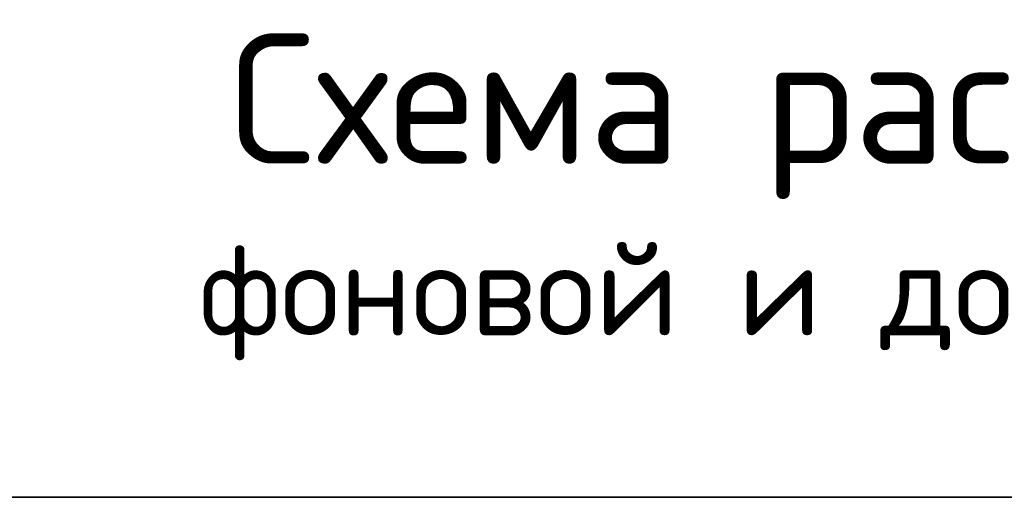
# Model space of a CAD drawing. Header units: metres. Extents: x -38 to 114, y -15 to 21.
# Tile 225 of 244: x 76.113 to 76.511, y 8.472 to 8.665. Entities that reach past the tile are written whole.
import ezdxf

# ---------------------------------------------------------------- set-up
doc = ezdxf.new("R2010")
doc.units = ezdxf.units.M

msp = doc.modelspace()

# ---------------------------------------------------------------- linework, layer by layer
at = {"color": 7, "linetype": 'Continuous', "lineweight": 35, "transparency": 33554687}
msp.add_line((67.91979, 8.47171), (86.41979, 8.47171), dxfattribs=at)
at = {"color": 7, "linetype": 'Continuous', "lineweight": 13, "transparency": 33554687}
msp.add_line((86.41979, 8.47171), (67.91979, 8.47171), dxfattribs=at)

# ---------------------------------------------------------------- texts
at = {"color": 7, "linetype": 'Continuous', "lineweight": 13, "transparency": 33554687, "insert": (76.64119, 8.65893), "char_height": 0.0525, "width": 1.2320438, "attachment_point": 2, "line_spacing_factor": 0.963855}
msp.add_mtext('\\A1;{\\fISOCPEUR|i0|b0;\\H0.052500;\\W1.000000;\\C7;Схема раскладки стержней}\\P{\\fISOCPEUR|i0|b0;\\H0.037500;\\W1.000000;\\C7;фоновой и дополнительной арматуры}\\P', dxfattribs=at)
msp.add_mtext('\\A1;{\\fISOCPEUR|i0|b0;\\H0.052500;\\W1.000000;\\C7;Схема раскладки стержней}\\P{\\fISOCPEUR|i0|b0;\\H0.037500;\\W1.000000;\\C7;фоновой и дополнительной арматуры}\\P', dxfattribs=at)
msp.add_mtext('\\A1;{\\fISOCPEUR|i0|b0;\\H0.052500;\\W1.000000;\\C7;Схема раскладки стержней}\\P{\\fISOCPEUR|i0|b0;\\H0.037500;\\W1.000000;\\C7;фоновой и дополнительной арматуры}\\P', dxfattribs=at)

doc.saveas('drawing.dxf')
